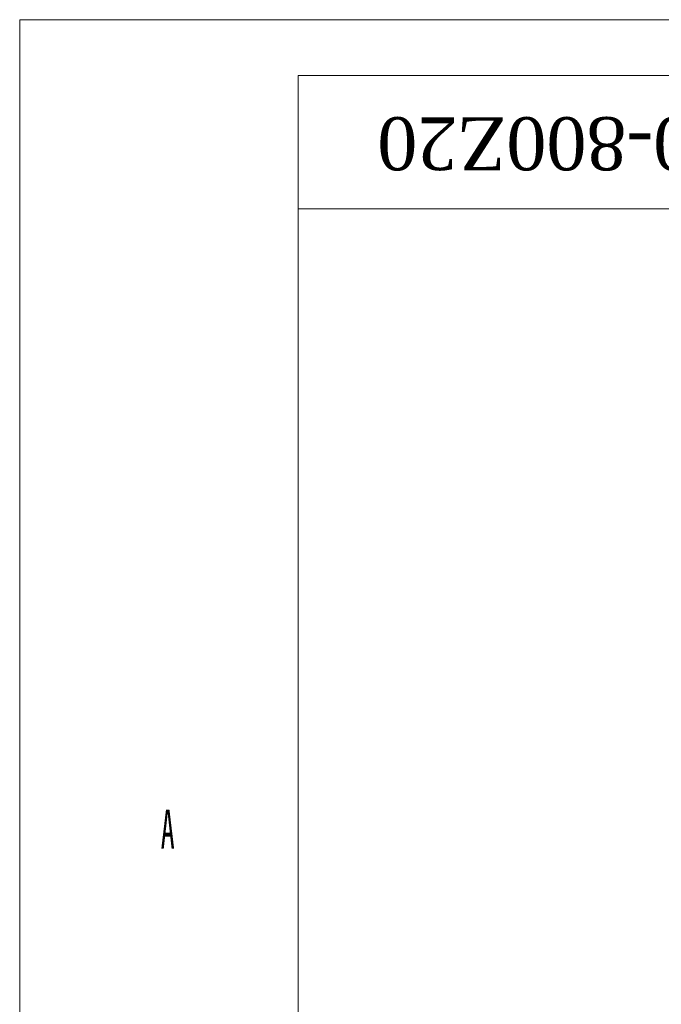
# Model space of a CAD drawing. Header units: millimetres. Extents: x 559 to 1365, y 424 to 1103.
# Tile 32 of 85: x 559 to 670, y 932 to 1102. Entities that reach past the tile are written whole.
import ezdxf

# ---------------------------------------------------------------- set-up
doc = ezdxf.new("R2010")
doc.units = ezdxf.units.MM
doc.layers.add('10', color=7, linetype='Continuous')
doc.layers.add('5', color=7, linetype='Continuous', lineweight=35)
doc.styles.add('SLDTEXTSTYLE0', font='TXT', dxfattribs={"width": 0.7})
doc.styles.get("Standard").update_dxf_attribs({"font": 'times.ttf'})

msp = doc.modelspace()

# ---------------------------------------------------------------- linework, layer by layer
at = {"layer": '5', "lineweight": 5}
for p, q in [((558.9933, 1101.8295), (1365.3908, 1101.8295)), ((558.9933, 1101.8295), (558.9933, 531.5913)), ((606.9932, 1092.2295), (1355.7908, 1092.2295)), ((606.9932, 1092.2295), (606.9932, 541.1913)), ((722.1908, 1069.1913), (606.9908, 1069.1913))]:
    msp.add_line(p, q, dxfattribs=at)

# ---------------------------------------------------------------- texts
at = {"layer": '10', "lineweight": 5, "insert": (663.9786, 1075.8549), "char_height": 9.144, "attachment_point": 2, "rotation": 180}
msp.add_mtext('{\\fTimes New Roman|b0|i0|c0|p18;ESR10-800Z20}', dxfattribs=at)
at = {"layer": '10', "color": 7, "insert": (584.5054, 965.5779), "char_height": 6.72, "attachment_point": 2, "style": 'SLDTEXTSTYLE0'}
msp.add_mtext('{\\fHYSWLongFangSong|b0|i0|c134|p2;A}', dxfattribs=at)

doc.saveas('drawing.dxf')
